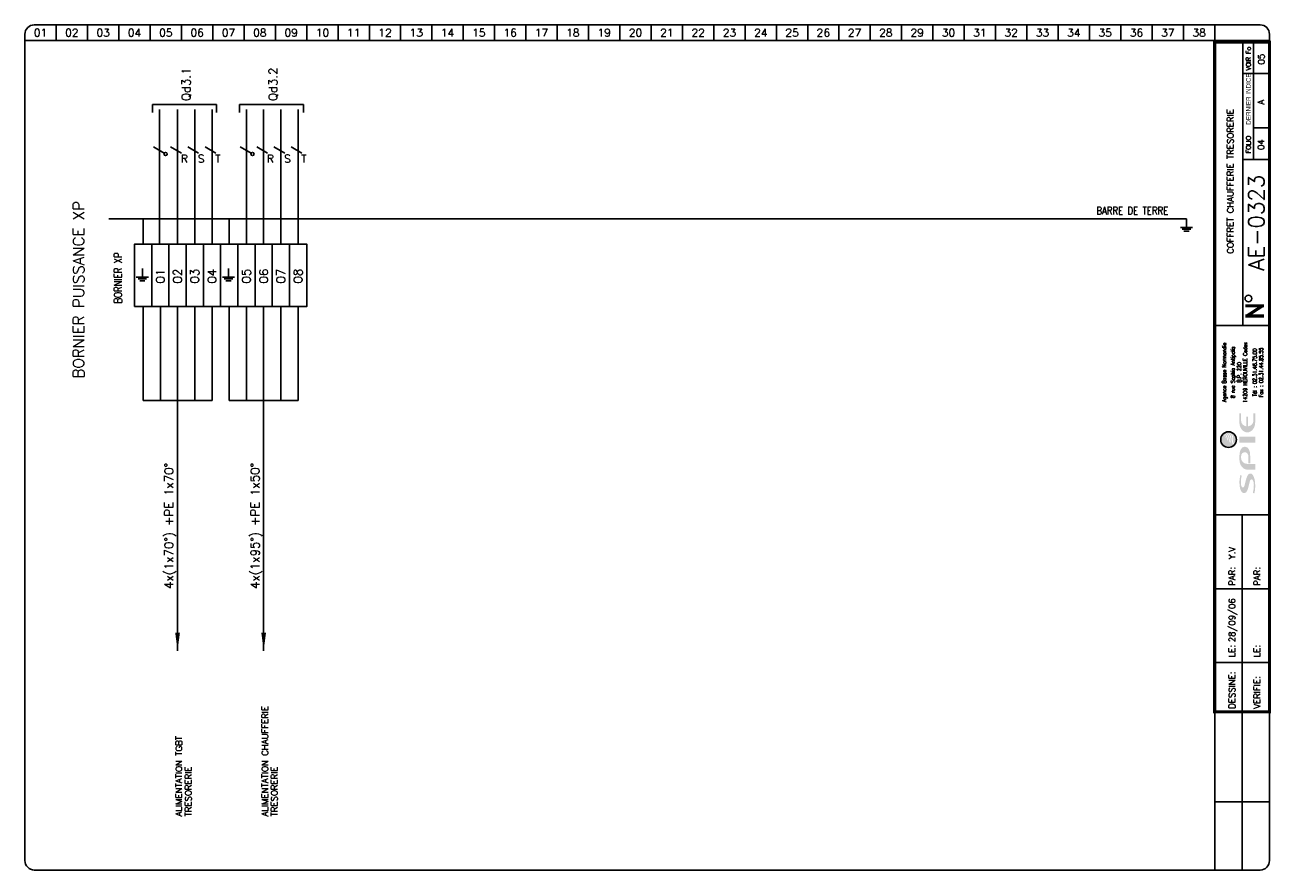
# Model space of a CAD drawing. Extents: x 0 to 398, y 0 to 270.
import ezdxf
from ezdxf.enums import TextEntityAlignment as Align

# ---------------------------------------------------------------- set-up
doc = ezdxf.new("R2010")
doc.units = 0
doc.header["$LTSCALE"] = 20
doc.header["$MEASUREMENT"] = 0
for name, color, linetype in [('LOGO_SPIE', 160, 'Continuous'), ('TEXTE', 3, 'Continuous'), ('TRAIFIN', 1, 'Continuous'), ('TRAIGROS', 2, 'Continuous'), ('TRAIMOY', 4, 'Continuous')]:
    doc.layers.add(name, color=color, linetype=linetype)
doc.styles.add('ROMANS8', font='ROMANS8.shx')
doc.styles.get("Standard").update_dxf_attribs({"font": 'simplex.shx'})
doc.styles.add('TXT', font='txt', dxfattribs={"width": 0.8})

# ---------------------------------------------------------------- blocks, each defined once
blk = doc.blocks.new('FDP-DIV-CHU')
at = {"layer": 'TEXTE', "color": 7, "const_width": 1}
for points in [[(392.75, 180.25), (386.75, 180.25)], [(387.25, 177), (392.25, 180.25)], [(392.75, 177), (386.75, 177)]]:
    blk.add_lwpolyline(points, dxfattribs=at)
at = {"layer": 'TEXTE', "color": 7}
blk.add_circle((387.76, 182.59), 1.08, dxfattribs=at)
at = {"layer": 'TRAIFIN', "color": 7}
for p, q in [((7, 270), (7, 265)), ((17, 270), (17, 265)), ((27, 270), (27, 265)), ((37, 270), (37, 265)), ((47, 270), (47, 265)), ((57, 270), (57, 265)), ((67, 270), (67, 265)), ((77, 270), (77, 265)), ((87, 270), (87, 265)), ((97, 270), (97, 265)), ((107, 270), (107, 265)), ((117, 270), (117, 265)), ((127, 270), (127, 265)), ((137, 270), (137, 265)), ((147, 270), (147, 265)), ((157, 270), (157, 265)), ((167, 270), (167, 265)), ((177, 270), (177, 265)), ((187, 270), (187, 265)), ((197, 270), (197, 265)), ((207, 270), (207, 265)), ((217, 270), (217, 265)), ((227, 270), (227, 265)), ((237, 270), (237, 265)), ((247, 270), (247, 265)), ((257, 270), (257, 265)), ((267, 270), (267, 265)), ((277, 270), (277, 265)), ((287, 270), (287, 265)), ((297, 270), (297, 265)), ((307, 270), (307, 265)), ((317, 270), (317, 265)), ((327, 270), (327, 265)), ((337, 270), (337, 265)), ((347, 270), (347, 265)), ((357, 270), (357, 265)), ((367, 270), (367, 265)), ((377, 270), (377, 265)), ((389.41, 227.04), (389.41, 264.5)), ((389.41, 237.09), (393.96, 237.09))]:
    blk.add_line(p, q, dxfattribs=at)
at = {"layer": 'TRAIGROS', "color": 7}
for p, q in [((-3, 267), (-3, 265)), ((0, 270), (391.5, 270)), ((394.5, 267), (394.5, 265)), ((394.5, 265), (-3, 265)), ((394.5, 265), (-3, 265)), ((-3, 265), (-3, 3)), ((386, 174), (386, 264.5)), ((394.5, 3), (394.5, 265)), ((386, 254.5), (394, 254.5)), ((386, 227.01), (394, 227.01)), ((377, 174), (394.5, 174)), ((377, 113.52), (394.51, 113.52)), ((377, -0.03), (377, 50.52)), ((0, 0), (391.5, 0))]:
    blk.add_line(p, q, dxfattribs=at)
at = {"layer": 'TRAIGROS', "color": 7, "const_width": 1}
blk.add_lwpolyline([(377, 264.5), (377, 50.52), (394.5, 50.52), (394.5, 264.5), (377, 264.5)], dxfattribs=at)
at = {"layer": 'TRAIGROS', "color": 7}
for centre, start, end in [((0, 267), 90, 180), ((391.5, 267), 0, 90), ((0, 3), 180, 270), ((391.5, 3), 270, 0)]:
    blk.add_arc(centre, 3, start, end, dxfattribs=at)
at = {"layer": 'TRAIMOY', "color": 7}
for p, q in [((385.75, -0.01), (385.75, 113.52)), ((377, 89.82), (394.51, 89.82)), ((377, 66.27), (394.51, 66.27)), ((377, 21.75), (394.51, 21.75))]:
    blk.add_line(p, q, dxfattribs=at)
at = {"layer": 'TEXTE', "color": 7}
for s, p in [('01', (2, 267.5)), ('02', (12, 267.5)), ('03', (22, 267.5)), ('04', (32, 267.5)), ('05', (42, 267.5)), ('06', (52, 267.5)), ('07', (62, 267.5)), ('08', (72, 267.5)), ('09', (82, 267.5)), ('10', (92, 267.5)), ('11', (102, 267.5)), ('12', (112, 267.5)), ('13', (122, 267.5)), ('14', (132, 267.5)), ('15', (142, 267.5)), ('16', (152, 267.5)), ('17', (162, 267.5)), ('18', (172, 267.5)), ('19', (182, 267.5)), ('20', (192, 267.5)), ('21', (202, 267.5)), ('22', (212, 267.5)), ('23', (222, 267.5)), ('24', (232, 267.5)), ('25', (242, 267.5)), ('26', (252, 267.5)), ('27', (262, 267.5)), ('28', (272, 267.5)), ('29', (282, 267.5)), ('30', (292, 267.5)), ('31', (302, 267.5)), ('32', (312, 267.5)), ('33', (322, 267.5)), ('34', (332, 267.5)), ('35', (342, 267.5)), ('36', (352, 267.5)), ('37', (362, 267.5)), ('38', (372, 267.5))]:
    blk.add_text(s, height=2.5, dxfattribs=at).set_placement(p, align=Align.MIDDLE)
at = {"layer": 'TEXTE', "color": 7, "width": 0.867769}
blk.add_text('VOIR Fo', height=1.5, rotation=90, dxfattribs=at).set_placement((388.5, 255.5), (388.5, 263), align=Align.FIT)
at = {"layer": 'TEXTE', "color": 7, "style": 'TXT', "width": 0.8}
blk.add_text('DERNIER INDICE', height=1.5, rotation=90, dxfattribs=at).set_placement((388.5, 238.12))
at = {"layer": 'TEXTE', "color": 7}
blk.add_text('FOLIO', height=1.5, rotation=90, dxfattribs=at).set_placement((388.5, 231.76), align=Align.CENTER)
for s, p in [('PAR:', (383.51, 90.82)), ('PAR:', (391.51, 90.82)), ('LE:', (383.51, 67.95)), ('LE:', (391.51, 67.95)), ('DESSINE:', (383.51, 51.52)), ('VERIFIE:', (391.51, 51.52))]:
    blk.add_text(s, height=2, rotation=90, dxfattribs=at).set_placement(p)
at = {"layer": 'TEXTE'}
for tag, p in [('FOLIO_SUIVANT', (392.9, 259.04)), ('INDICE', (392.79, 245.35)), ('FOLIO', (392.79, 231.76))]:
    blk.add_attdef(tag, text='', height=2, rotation=90, dxfattribs=at).set_placement(p, align=Align.CENTER)
blk.add_attdef('INTITULE_DU_PLAN', text='', height=2, rotation=90, dxfattribs=at).set_placement((382, 220), align=Align.MIDDLE)
at = {"layer": 'TEXTE', "color": 4}
blk.add_attdef('NUMERO', text='', height=5, rotation=90, dxfattribs=at).set_placement((392.79, 206.79), align=Align.CENTER)
at = {"layer": 'TEXTE'}
for tag, p in [('DESSINATEUR', (383.53, 97.95)), ('DATE', (383.51, 72.76))]:
    blk.add_attdef(tag, p, '', height=2, rotation=90, dxfattribs=at)
blk = doc.blocks.new('U82')
at = {"layer": 'TRAIFIN'}
blk.add_line((0, -5), (0, 0), dxfattribs=at)
at = {"layer": 'TRAIMOY'}
for p, q in [((-3.5, -5), (3.5, -5)), ((-2.5, -6), (2.5, -6)), ((-1.5, -7), (1.5, -7))]:
    blk.add_line(p, q, dxfattribs=at)
blk = doc.blocks.new('X66')
at = {"linetype": 'Continuous'}
blk.add_lwpolyline([(-1.73, 2.5), (1.73, 0.5)], dxfattribs=at)
blk.add_circle((2.17, 0.25), 0.5, dxfattribs=at)
blk = doc.blocks.new('X59')
at = {"linetype": 'Continuous'}
blk.add_lwpolyline([(-1.73, 1), (1.73, -1)], dxfattribs=at)
blk = doc.blocks.new('AI9-BLK3')
at = {"layer": 'LOGO_SPIE'}
h = blk.add_hatch(color=176, dxfattribs=at)
h.dxf.hatch_style = 2
edge = h.paths.add_edge_path()
edge.add_spline(control_points=[(-87.1, 11), (-87.1, 9.4), (-85.2, 7.9), (-81.7, 7), (-78.2, 6.1), (-73.9, 5), (-69.4, 3.9), (-60.5, 1.7), (-51.2, -1.1), (-51.2, -7.8), (-51.2, -15.2), (-64.6, -20.2), (-82.8, -20.2), (-89.5, -20.2), (-95.8, -19.6), (-102.2, -17.8), (-102.2, -17.8), (-100.2, -14.1), (-100.2, -14.1), (-94.3, -16.3), (-86, -16.7), (-79.8, -16.7), (-72.4, -16.7), (-66.3, -14.3), (-66.3, -10.9), (-66.3, -8.9), (-68.3, -7.2), (-71.6, -6.3), (-75, -5.4), (-79.3, -4.3), (-83.7, -3.3), (-92.4, -1.4), (-101.5, 1.2), (-101.5, 8.1), (-101.5, 14.8), (-91.8, 20.1), (-73.9, 20.1), (-68.3, 20.1), (-60.1, 19.3), (-54.8, 17.2), (-54.8, 17.2), (-57.2, 14.4), (-57.2, 14.4), (-62.6, 15.9), (-68.8, 16.5), (-74.4, 16.5), (-83.8, 16.5), (-87.1, 13.8), (-87.1, 11)], knot_values=[0, 0, 0, 0, 1, 1, 1, 2, 2, 2, 3, 3, 3, 4, 4, 4, 5, 5, 5, 6, 6, 6, 7, 7, 7, 8, 8, 8, 9, 9, 9, 10, 10, 10, 11, 11, 11, 12, 12, 12, 13, 13, 13, 14, 14, 14, 15, 15, 15, 16, 16, 16, 16], degree=3, periodic=0)
h = blk.add_hatch(color=176, dxfattribs=at)
h.dxf.hatch_style = 2
edge = h.paths.add_edge_path()
edge.add_spline(control_points=[(-7.6, -2.8), (-2.1, -2.8), (3.1, 0.7), (3.1, 6.4), (3.1, 12.1), (-1.3, 15.9), (-7.6, 15.9), (-7.6, 15.9), (-11.2, 15.9), (-11.2, 15.9), (-19.8, 15.9), (-26.7, 9.4), (-26.7, 0), (-26.7, 0), (-26.7, -20.2), (-26.7, -20.2), (-26.7, -20.2), (-41.3, -20.2), (-41.3, -20.2), (-41.3, -20.2), (-41.3, -0.1), (-41.3, -0.1), (-41.3, 11.2), (-29.8, 20.1), (-15.9, 20.1), (-15.9, 20.1), (-5.8, 20.1), (-5.8, 20.1), (4.7, 20.1), (17.3, 16.7), (17.3, 6.4), (17.3, -4.1), (5.8, -7.3), (-5.8, -7.3), (-5.8, -7.3), (-25, -7.3), (-25, -7.3), (-25, -7.3), (-25, -2.8), (-25, -2.8), (-25, -2.8), (-7.6, -2.8), (-7.6, -2.8)], knot_values=[0, 0, 0, 0, 1, 1, 1, 2, 2, 2, 3, 3, 3, 4, 4, 4, 5, 5, 5, 6, 6, 6, 7, 7, 7, 8, 8, 8, 9, 9, 9, 10, 10, 10, 11, 11, 11, 12, 12, 12, 13, 13, 13, 14, 14, 14, 14], degree=3, periodic=0)
h = blk.add_hatch(color=176, dxfattribs=at)
h.dxf.hatch_style = 2
h.paths.add_polyline_path([(42.6, -20.2), (28, -20.2), (28, 20.1), (42.6, 20.1)])
h = blk.add_hatch(color=176, dxfattribs=at)
h.dxf.hatch_style = 2
edge = h.paths.add_edge_path()
edge.add_spline(control_points=[(94.4, -2.1), (94.4, -2.1), (69.3, -2.1), (69.3, -2.1), (70.3, -9.8), (76.3, -15.5), (83.4, -15.5), (83.4, -15.5), (102.2, -15.5), (102.2, -15.5), (102.2, -15.5), (102.2, -20.1), (102.2, -20.1), (102.2, -20.1), (79.3, -20.1), (79.3, -20.1), (65.4, -20.1), (53.9, -11.2), (53.9, 0.1), (53.9, 11.3), (65.4, 20.2), (79.3, 20.2), (79.3, 20.2), (102.2, 20.2), (102.2, 20.2), (102.2, 20.2), (102.2, 15.8), (102.2, 15.8), (102.2, 15.8), (83.4, 15.8), (83.4, 15.8), (76.3, 15.8), (70.2, 10), (69.3, 2.3), (69.3, 2.3), (94.4, 2.3), (94.4, 2.3), (94.4, 2.3), (94.4, -2.1), (94.4, -2.1)], knot_values=[0, 0, 0, 0, 1, 1, 1, 2, 2, 2, 3, 3, 3, 4, 4, 4, 5, 5, 5, 6, 6, 6, 7, 7, 7, 8, 8, 8, 9, 9, 9, 10, 10, 10, 11, 11, 11, 12, 12, 12, 13, 13, 13, 13], degree=3, periodic=0)
blk = doc.blocks.new('AI9-BLK2')
at = {"layer": 'LOGO_SPIE', "color": 7}
blk.add_circle((0, 0.000086), 20.000157, dxfattribs=at)
blk = doc.blocks.new('AI9-BLK1')
at = {"layer": 'LOGO_SPIE'}
h = blk.add_hatch(color=20, dxfattribs=at)
h.dxf.hatch_style = 2
edge = h.paths.add_edge_path()
edge.add_spline(control_points=[(-20, 0), (-20, 11), (-11, 20), (0, 20), (9.1, 20), (16.7, 14), (19.2, 5.7), (17.6, 8), (15.8, 10.2), (13.7, 12.1), (13.3, 11.9), (12.9, 11.7), (12.5, 11.6), (15.2, 9.5), (17.6, 7), (19.5, 4.2), (19.8, 3.2), (19.9, 2.1), (20, 0.9), (17.4, 4.7), (13.8, 8), (10, 10.4), (9.4, 10.1), (8.9, 9.8), (8.3, 9.5), (12.7, 7.3), (16.9, 3.9), (20, -0.1), (20, -1), (19.9, -1.8), (19.8, -2.7), (16, 2), (11, 5.6), (5.3, 7.7), (4.6, 7.2), (3.8, 6.7), (3.1, 6.2), (9.6, 4.6), (15.3, 1.1), (19.7, -3.7), (19.5, -4.4), (19.3, -5.2), (19.1, -5.9), (14.1, -0.7), (7.3, 2.7), (-0.3, 3.5), (-1.1, 2.8), (-2, 2), (-2.8, 1.2), (-2.8, 1.2), (-2.4, 1.2), (-2.4, 1.2), (5.7, 1.2), (13.1, -1.9), (18.8, -7), (18.5, -7.7), (18.2, -8.4), (17.8, -9.1), (12.6, -4.8), (6, -2.3), (-1.3, -2.3), (-2.9, -2.3), (-4.5, -2.4), (-6.1, -2.7), (-6.9, -3.7), (-7.7, -4.8), (-8.4, -5.9), (-5.7, -5.2), (-3, -4.8), (-0.1, -4.8), (6.3, -4.8), (12.3, -6.8), (17.2, -10.2), (16.8, -10.9), (16.3, -11.6), (15.8, -12.3), (11.4, -9.7), (6.4, -8.2), (1, -8.2), (-3.3, -8.2), (-7.4, -9.2), (-11, -10.8), (-11.6, -12.1), (-12.1, -13.4), (-12.6, -14.7), (-8.3, -12.2), (-3.2, -10.7), (2.1, -10.7), (6.6, -10.7), (10.9, -11.7), (14.7, -13.6), (11, -17.5), (5.8, -20), (0, -20), (-11, -20), (-20, -11), (-20, 0)], knot_values=[0, 0, 0, 0, 1, 1, 1, 2, 2, 2, 3, 3, 3, 4, 4, 4, 5, 5, 5, 6, 6, 6, 7, 7, 7, 8, 8, 8, 9, 9, 9, 10, 10, 10, 11, 11, 11, 12, 12, 12, 13, 13, 13, 14, 14, 14, 15, 15, 15, 16, 16, 16, 17, 17, 17, 18, 18, 18, 19, 19, 19, 20, 20, 20, 21, 21, 21, 22, 22, 22, 23, 23, 23, 24, 24, 24, 25, 25, 25, 26, 26, 26, 27, 27, 27, 28, 28, 28, 29, 29, 29, 30, 30, 30, 31, 31, 31, 32, 32, 32, 32], degree=3, periodic=0)
at = {"layer": 'LOGO_SPIE', "color": 7}
blk.add_blockref('AI9-BLK2', (0, 0), dxfattribs=at)
blk = doc.blocks.new('logo_SPIE_rvb')
at = {"layer": 'LOGO_SPIE', "color": 7}
for name, p in [('AI9-BLK1', (180.777941, 135.963363)), ('AI9-BLK3', (145.467434, 87.922626))]:
    blk.add_blockref(name, p, dxfattribs=at)
blk = doc.blocks.new('Logo spie Carouche folio')
at = {"xscale": 0.125, "yscale": 0.125, "zscale": 0.125, "rotation": 90}
blk.add_blockref('logo_SPIE_rvb', (21.4, 1.38), dxfattribs=at)
at = {"color": 7, "style": 'ROMANS8', "width": 0.8}
for s, height, p in [('Agence Basse Normandie', 1.2384, (3.67, 45.47)), ('8 rue Sophia Antipolis', 1.2384, (6.4, 45.47)), ('14209 HEROUVILLE Cedex', 1.2384, (10.36, 45.47)), ('B.P. 220', 1.238, (8.44, 45.47)), ('Tél : 02.31.46.75.00', 1.2384, (13.4, 45.47)), ('Fax : 02.31.44.85.55', 1.2384, (15.43, 45.47))]:
    blk.add_text(s, height=height, rotation=90, dxfattribs=at).set_placement(p, align=Align.CENTER)

msp = doc.modelspace()

# ---------------------------------------------------------------- linework, layer by layer
for p, q in [((40.75, 244.58), (61.22, 244.58)), ((40.75, 242.04), (40.75, 244.58)), ((61.22, 244.58), (61.22, 242.04)), ((68.5, 242.04), (68.5, 244.58)), ((68.5, 244.58), (88.97, 244.58)), ((88.97, 244.58), (88.97, 242.04))]:
    msp.add_line(p, q)
for points in [[(48.75, 70, 0, 1.5, 0), (48.75, 75.79, 1.5, 1.5, 0)], [(76.25, 70, 0, 1.5, 0), (76.25, 75.79, 1.5, 1.5, 0)]]:
    msp.add_lwpolyline(points, format="xyseb")
at = {"layer": 'TRAIFIN'}
for p, q in [((43, 200), (43, 243)), ((48.75, 200), (48.75, 243)), ((54.25, 200), (54.25, 243)), ((59.75, 200), (59.75, 243)), ((70.75, 200), (70.75, 243)), ((76.25, 200), (76.25, 243)), ((81.75, 200), (81.75, 243)), ((87.25, 200), (87.25, 243)), ((37.75, 150), (37.75, 180)), ((43.25, 180), (43.25, 150)), ((48.75, 150), (48.75, 180)), ((54.25, 180), (54.25, 150)), ((59.75, 180), (59.75, 150)), ((65.25, 150), (65.25, 180)), ((70.75, 180), (70.75, 150)), ((76.25, 150), (76.25, 180)), ((81.75, 180), (81.75, 150)), ((87.25, 180), (87.25, 150))]:
    msp.add_line(p, q, dxfattribs=at)
at = {"layer": 'TRAIMOY'}
for p, q in [((26.83, 208), (370.94, 208)), ((37.75, 200), (37.75, 208)), ((65.25, 200), (65.25, 208)), ((37.75, 150), (59.75, 150)), ((48.75, 70), (48.75, 150)), ((65.25, 150), (87.25, 150)), ((76.25, 70), (76.25, 150))]:
    msp.add_line(p, q, dxfattribs=at)
for points in [[(35, 180), (35, 200), (40.5, 200), (40.5, 180)], [(40.5, 180), (40.5, 200), (46, 200), (46, 180)], [(46, 180), (46, 200), (51.5, 200), (51.5, 180)], [(51.5, 180), (51.5, 200), (57, 200), (57, 180)], [(57, 180), (57, 200), (62.5, 200), (62.5, 180)], [(62.5, 180), (62.5, 200), (68, 200), (68, 180)], [(68, 180), (68, 200), (73.5, 200), (73.5, 180)], [(73.5, 180), (73.5, 200), (79, 200), (79, 180)], [(79, 180), (79, 200), (84.5, 200), (84.5, 180)], [(84.5, 180), (84.5, 200), (90, 200), (90, 180)]]:
    msp.add_lwpolyline(points, close=True, dxfattribs=at)

# ---------------------------------------------------------------- block references
at = {"layer": 'TEXTE'}
msp.add_blockref('FDP-DIV-CHU', (3, 0), dxfattribs=at).add_auto_attribs({'DATE': '28/09/06', 'DESSINATEUR': ' Y.V', 'NUMERO': 'AE-0323', 'INTITULE_DU_PLAN': 'COFFRET CHAUFFERIE TRESORERIE', 'FOLIO': '04', 'FOLIO_SUIVANT': '05', 'INDICE': 'A'})
at = {"layer": 'TEXTE', "xscale": 0.549999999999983, "yscale": 0.5499999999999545, "zscale": 0.55}
for p in [(371, 208), (37.5, 192.13), (65, 192.13)]:
    msp.add_blockref('U82', p, dxfattribs=at)
at = {"layer": 'TRAIFIN'}
for name, p in [('X66', (42.75, 228.5)), ('X59', (48.25, 230)), ('X59', (53.75, 230)), ('X59', (59.25, 230)), ('X66', (70.5, 228.5)), ('X59', (75.75, 230)), ('X59', (81.25, 230)), ('X59', (86.75, 230))]:
    msp.add_blockref(name, p, dxfattribs=at)
at = {"layer": 'TRAIMOY'}
msp.add_blockref('Logo spie Carouche folio', (380, 113.52), dxfattribs=at)

# ---------------------------------------------------------------- texts
at = {"layer": 'TEXTE'}
for s, height, p in [('Qd3.1', 2.75, (52.86, 245.67)), ('Qd3.2', 2.75, (80.61, 245.67)), ('BORNIER PUISSANCE XP', 3.5, (18.87, 157.09)), ('01', 2.75, (44.62, 187.38)), ('02', 2.75, (50.12, 187.38)), ('03', 2.75, (55.62, 187.38)), ('04', 2.75, (61.12, 187.38)), ('05', 2.75, (72.12, 187.38)), ('06', 2.75, (77.62, 187.38)), ('07', 2.75, (83.12, 187.38)), ('08', 2.75, (88.62, 187.38)), ('4x(1x70°) +PE 1x70°', 2.75, (47.37, 89.84)), ('4x(1x95°) +PE 1x50°', 2.75, (74.87, 89.84))]:
    msp.add_text(s, height=height, rotation=90, dxfattribs=at).set_placement(p)
for s, p in [('R', (49.75, 226)), ('S', (55.25, 226)), ('T', (60.75, 226)), ('R', (77.25, 226)), ('S', (82.75, 226)), ('T', (88.25, 226))]:
    msp.add_text(s, height=2.5, dxfattribs=at).set_placement(p)
at = {"layer": 'TEXTE', "width": 0.8}
msp.add_text('BARRE DE TERRE', height=2.5, dxfattribs=at).set_placement((342.18, 209.41))
msp.add_text('BORNIER XP', height=2.5, rotation=90, dxfattribs=at).set_placement((31, 181))
at = {"layer": 'TEXTE', "ltscale": 0.9}
for s, p in [('ALIMENTATION CHAUFFERIE', (77.66, 17.13)), ('ALIMENTATION TGBT', (50.16, 17.13)), ('TRESORERIE', (53.16, 17.13)), ('TRESORERIE', (80.66, 17.13))]:
    msp.add_text(s, height=2, rotation=90, dxfattribs=at).set_placement(p)

doc.saveas('drawing.dxf')
